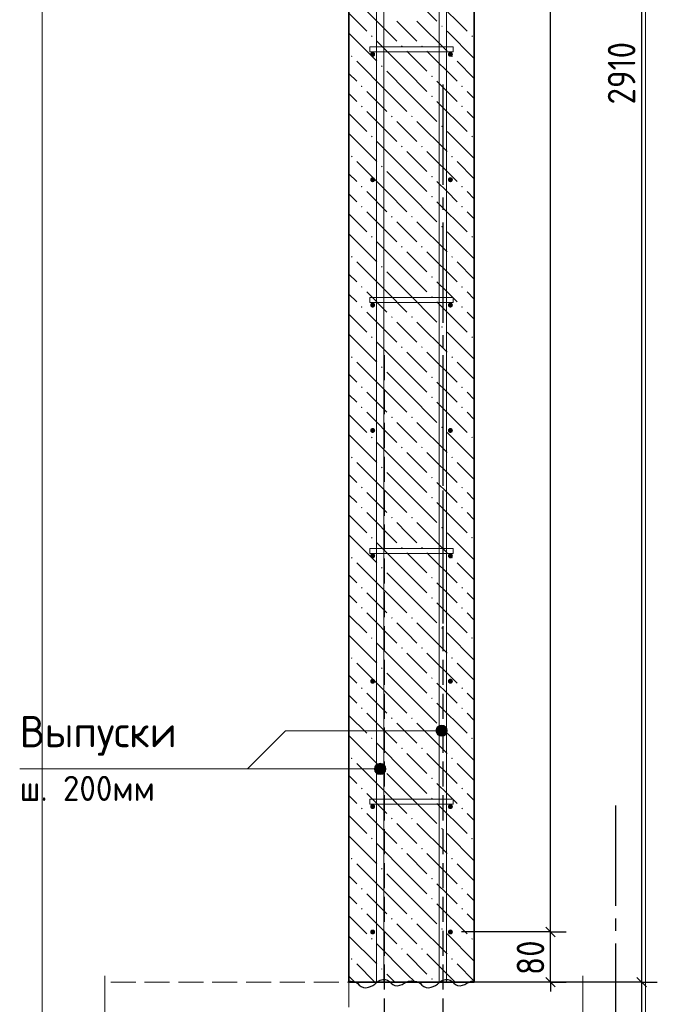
# Model space of a CAD drawing. Header units: millimetres. Extents: x 0 to 50400, y 0 to 35640.
# Tile 5 of 17: x 19475 to 25579, y 5329 to 14753. Entities that reach past the tile are written whole.
import ezdxf

# ---------------------------------------------------------------- set-up
doc = ezdxf.new("R2010")
doc.units = ezdxf.units.MM
doc.linetypes.add('______2', pattern=[324, 240, -84])
doc.linetypes.add('______5', pattern=[1320, 960, -120, 120, -120])
for name, color, linetype, lineweight in [('Standard', 7, 'Continuous', 25), ('ЖБ Лестница', 52, 'Continuous', 25), ('ЖБ Перекрытие верхний уровень', 7, 'Continuous', 35), ('ЖБ Стена верхний уровень', 7, 'Continuous', 35), ('Позиционная метка диаметр_ шаг', 7, 'Continuous', 13), ('Позиционная метка линия выноска', 7, 'Continuous', 13), ('Примечания', 7, 'Continuous', 13)]:
    doc.layers.add(name, color=color, linetype=linetype, lineweight=lineweight)
for name, color, linetype, true_color in [('Оси', 7, '______5', 0x656565), ('Стена фоновая арматура У1', 7, '______2', 0xa0a0a0), ('Стена фоновая арматура Х1', 7, '______2', 0xa0a0a0), ('Стена фоновая затяжка С-обр.', 7, '______2', 0xa0a0a0)]:
    doc.layers.add(name, color=color, linetype=linetype, true_color=true_color)
doc.layers.add('Размерная выноска', color=7, linetype='Continuous')
doc.styles.add('ISOCPEUR', font='txt')

msp = doc.modelspace()

# ---------------------------------------------------------------- hatches: boundary and pattern name
at = {"layer": 'ЖБ Стена верхний уровень', "linetype": 'Continuous', "lineweight": 18, "transparency": 33554687}
for points in [[(23510.2, 14691), (23518, 14698.8), (23525.8, 14691), (23518, 14683.2)], [(22838.2, 14595), (22846, 14602.8), (22853.8, 14595), (22846, 14587.2)], [(23798.2, 14595), (23806, 14602.8), (23813.8, 14595), (23806, 14587.2)], [(23126.2, 14499), (23134, 14506.8), (23141.8, 14499), (23134, 14491.2)], [(23318.2, 14499), (23326, 14506.8), (23333.8, 14499), (23326, 14491.2)], [(22646.2, 14403), (22654, 14410.8), (22661.8, 14403), (22654, 14395.2)], [(23606.2, 14403), (23614, 14410.8), (23621.8, 14403), (23614, 14395.2)], [(22934.2, 14307), (22942, 14314.8), (22949.8, 14307), (22942, 14299.2)], [(23414.2, 14211), (23422, 14218.8), (23429.8, 14211), (23422, 14203.2)], [(22742.2, 14115), (22750, 14122.8), (22757.8, 14115), (22750, 14107.2)], [(23702.2, 14115), (23710, 14122.8), (23717.8, 14115), (23710, 14107.2)], [(23414.2, 14019), (23422, 14026.8), (23429.8, 14019), (23422, 14011.2)], [(22742.2, 13923), (22750, 13930.8), (22757.8, 13923), (22750, 13915.2)], [(23702.2, 13923), (23710, 13930.8), (23717.8, 13923), (23710, 13915.2)], [(23030.2, 13827), (23038, 13834.8), (23045.8, 13827), (23038, 13819.2)], [(23222.2, 13827), (23230, 13834.8), (23237.8, 13827), (23230, 13819.2)], [(23510.2, 13731), (23518, 13738.8), (23525.8, 13731), (23518, 13723.2)], [(22838.2, 13635), (22846, 13642.8), (22853.8, 13635), (22846, 13627.2)], [(23798.2, 13635), (23806, 13642.8), (23813.8, 13635), (23806, 13627.2)], [(23126.2, 13539), (23134, 13546.8), (23141.8, 13539), (23134, 13531.2)], [(23318.2, 13539), (23326, 13546.8), (23333.8, 13539), (23326, 13531.2)], [(22646.2, 13443), (22654, 13450.8), (22661.8, 13443), (22654, 13435.2)], [(23606.2, 13443), (23614, 13450.8), (23621.8, 13443), (23614, 13435.2)], [(22934.2, 13347), (22942, 13354.8), (22949.8, 13347), (22942, 13339.2)], [(23414.2, 13251), (23422, 13258.8), (23429.8, 13251), (23422, 13243.2)], [(22742.2, 13155), (22750, 13162.8), (22757.8, 13155), (22750, 13147.2)], [(23702.2, 13155), (23710, 13162.8), (23717.8, 13155), (23710, 13147.2)], [(23414.2, 13059), (23422, 13066.8), (23429.8, 13059), (23422, 13051.2)], [(22742.2, 12963), (22750, 12970.8), (22757.8, 12963), (22750, 12955.2)], [(23702.2, 12963), (23710, 12970.8), (23717.8, 12963), (23710, 12955.2)], [(23030.2, 12867), (23038, 12874.8), (23045.8, 12867), (23038, 12859.2)], [(23222.2, 12867), (23230, 12874.8), (23237.8, 12867), (23230, 12859.2)], [(23510.2, 12771), (23518, 12778.8), (23525.8, 12771), (23518, 12763.2)], [(22838.2, 12675), (22846, 12682.8), (22853.8, 12675), (22846, 12667.2)], [(23798.2, 12675), (23806, 12682.8), (23813.8, 12675), (23806, 12667.2)], [(23126.2, 12579), (23134, 12586.8), (23141.8, 12579), (23134, 12571.2)], [(23318.2, 12579), (23326, 12586.8), (23333.8, 12579), (23326, 12571.2)], [(22646.2, 12483), (22654, 12490.8), (22661.8, 12483), (22654, 12475.2)], [(23606.2, 12483), (23614, 12490.8), (23621.8, 12483), (23614, 12475.2)], [(22934.2, 12387), (22942, 12394.8), (22949.8, 12387), (22942, 12379.2)], [(23414.2, 12291), (23422, 12298.8), (23429.8, 12291), (23422, 12283.2)], [(22742.2, 12195), (22750, 12202.8), (22757.8, 12195), (22750, 12187.2)], [(23702.2, 12195), (23710, 12202.8), (23717.8, 12195), (23710, 12187.2)], [(23414.2, 12099), (23422, 12106.8), (23429.8, 12099), (23422, 12091.2)], [(22742.2, 12003), (22750, 12010.8), (22757.8, 12003), (22750, 11995.2)], [(23702.2, 12003), (23710, 12010.8), (23717.8, 12003), (23710, 11995.2)], [(23030.2, 11907), (23038, 11914.8), (23045.8, 11907), (23038, 11899.2)], [(23222.2, 11907), (23230, 11914.8), (23237.8, 11907), (23230, 11899.2)], [(23510.2, 11811), (23518, 11818.8), (23525.8, 11811), (23518, 11803.2)], [(22838.2, 11715), (22846, 11722.8), (22853.8, 11715), (22846, 11707.2)], [(23798.2, 11715), (23806, 11722.8), (23813.8, 11715), (23806, 11707.2)], [(23126.2, 11619), (23134, 11626.8), (23141.8, 11619), (23134, 11611.2)], [(23318.2, 11619), (23326, 11626.8), (23333.8, 11619), (23326, 11611.2)], [(22646.2, 11523), (22654, 11530.8), (22661.8, 11523), (22654, 11515.2)], [(23606.2, 11523), (23614, 11530.8), (23621.8, 11523), (23614, 11515.2)], [(22934.2, 11427), (22942, 11434.8), (22949.8, 11427), (22942, 11419.2)], [(23414.2, 11331), (23422, 11338.8), (23429.8, 11331), (23422, 11323.2)], [(22742.2, 11235), (22750, 11242.8), (22757.8, 11235), (22750, 11227.2)], [(23702.2, 11235), (23710, 11242.8), (23717.8, 11235), (23710, 11227.2)], [(23414.2, 11139), (23422, 11146.8), (23429.8, 11139), (23422, 11131.2)], [(22742.2, 11043), (22750, 11050.8), (22757.8, 11043), (22750, 11035.2)], [(23702.2, 11043), (23710, 11050.8), (23717.8, 11043), (23710, 11035.2)], [(23030.2, 10947), (23038, 10954.8), (23045.8, 10947), (23038, 10939.2)], [(23222.2, 10947), (23230, 10954.8), (23237.8, 10947), (23230, 10939.2)], [(23510.2, 10851), (23518, 10858.8), (23525.8, 10851), (23518, 10843.2)], [(22838.2, 10755), (22846, 10762.8), (22853.8, 10755), (22846, 10747.2)], [(23798.2, 10755), (23806, 10762.8), (23813.8, 10755), (23806, 10747.2)], [(23126.2, 10659), (23134, 10666.8), (23141.8, 10659), (23134, 10651.2)], [(23318.2, 10659), (23326, 10666.8), (23333.8, 10659), (23326, 10651.2)], [(22646.2, 10563), (22654, 10570.8), (22661.8, 10563), (22654, 10555.2)], [(23606.2, 10563), (23614, 10570.8), (23621.8, 10563), (23614, 10555.2)], [(22934.2, 10467), (22942, 10474.8), (22949.8, 10467), (22942, 10459.2)], [(23414.2, 10371), (23422, 10378.8), (23429.8, 10371), (23422, 10363.2)], [(22742.2, 10275), (22750, 10282.8), (22757.8, 10275), (22750, 10267.2)], [(23702.2, 10275), (23710, 10282.8), (23717.8, 10275), (23710, 10267.2)], [(23414.2, 10179), (23422, 10186.8), (23429.8, 10179), (23422, 10171.2)], [(22742.2, 10083), (22750, 10090.8), (22757.8, 10083), (22750, 10075.2)], [(23702.2, 10083), (23710, 10090.8), (23717.8, 10083), (23710, 10075.2)], [(23030.2, 9987), (23038, 9994.8), (23045.8, 9987), (23038, 9979.2)], [(23222.2, 9987), (23230, 9994.8), (23237.8, 9987), (23230, 9979.2)], [(23510.2, 9891), (23518, 9898.8), (23525.8, 9891), (23518, 9883.2)], [(22838.2, 9795), (22846, 9802.8), (22853.8, 9795), (22846, 9787.2)], [(23798.2, 9795), (23806, 9802.8), (23813.8, 9795), (23806, 9787.2)], [(23126.2, 9699), (23134, 9706.8), (23141.8, 9699), (23134, 9691.2)], [(23318.2, 9699), (23326, 9706.8), (23333.8, 9699), (23326, 9691.2)], [(22646.2, 9603), (22654, 9610.8), (22661.8, 9603), (22654, 9595.2)], [(23606.2, 9603), (23614, 9610.8), (23621.8, 9603), (23614, 9595.2)], [(22934.2, 9507), (22942, 9514.8), (22949.8, 9507), (22942, 9499.2)], [(23414.2, 9411), (23422, 9418.8), (23429.8, 9411), (23422, 9403.2)], [(22742.2, 9315), (22750, 9322.8), (22757.8, 9315), (22750, 9307.2)], [(23702.2, 9315), (23710, 9322.8), (23717.8, 9315), (23710, 9307.2)], [(23414.2, 9219), (23422, 9226.8), (23429.8, 9219), (23422, 9211.2)], [(22742.2, 9123), (22750, 9130.8), (22757.8, 9123), (22750, 9115.2)], [(23702.2, 9123), (23710, 9130.8), (23717.8, 9123), (23710, 9115.2)], [(23030.2, 9027), (23038, 9034.8), (23045.8, 9027), (23038, 9019.2)], [(23222.2, 9027), (23230, 9034.8), (23237.8, 9027), (23230, 9019.2)], [(23510.2, 8931), (23518, 8938.8), (23525.8, 8931), (23518, 8923.2)], [(22838.2, 8835), (22846, 8842.8), (22853.8, 8835), (22846, 8827.2)], [(23798.2, 8835), (23806, 8842.8), (23813.8, 8835), (23806, 8827.2)], [(23126.2, 8739), (23134, 8746.8), (23141.8, 8739), (23134, 8731.2)], [(23318.2, 8739), (23326, 8746.8), (23333.8, 8739), (23326, 8731.2)], [(22646.2, 8643), (22654, 8650.8), (22661.8, 8643), (22654, 8635.2)], [(23606.2, 8643), (23614, 8650.8), (23621.8, 8643), (23614, 8635.2)], [(22934.2, 8547), (22942, 8554.8), (22949.8, 8547), (22942, 8539.2)], [(23414.2, 8451), (23422, 8458.8), (23429.8, 8451), (23422, 8443.2)], [(22742.2, 8355), (22750, 8362.8), (22757.8, 8355), (22750, 8347.2)], [(23702.2, 8355), (23710, 8362.8), (23717.8, 8355), (23710, 8347.2)], [(23414.2, 8259), (23422, 8266.8), (23429.8, 8259), (23422, 8251.2)], [(22742.2, 8163), (22750, 8170.8), (22757.8, 8163), (22750, 8155.2)], [(23702.2, 8163), (23710, 8170.8), (23717.8, 8163), (23710, 8155.2)], [(23030.2, 8067), (23038, 8074.8), (23045.8, 8067), (23038, 8059.2)], [(23222.2, 8067), (23230, 8074.8), (23237.8, 8067), (23230, 8059.2)], [(23510.2, 7971), (23518, 7978.8), (23525.8, 7971), (23518, 7963.2)], [(22838.2, 7875), (22846, 7882.8), (22853.8, 7875), (22846, 7867.2)], [(23798.2, 7875), (23806, 7882.8), (23813.8, 7875), (23806, 7867.2)], [(23126.2, 7779), (23134, 7786.8), (23141.8, 7779), (23134, 7771.2)], [(23318.2, 7779), (23326, 7786.8), (23333.8, 7779), (23326, 7771.2)], [(22646.2, 7683), (22654, 7690.8), (22661.8, 7683), (22654, 7675.2)], [(23606.2, 7683), (23614, 7690.8), (23621.8, 7683), (23614, 7675.2)], [(22934.2, 7587), (22942, 7594.8), (22949.8, 7587), (22942, 7579.2)], [(23414.2, 7491), (23422, 7498.8), (23429.8, 7491), (23422, 7483.2)], [(22742.2, 7395), (22750, 7402.8), (22757.8, 7395), (22750, 7387.2)], [(23702.2, 7395), (23710, 7402.8), (23717.8, 7395), (23710, 7387.2)], [(23414.2, 7299), (23422, 7306.8), (23429.8, 7299), (23422, 7291.2)], [(22742.2, 7203), (22750, 7210.8), (22757.8, 7203), (22750, 7195.2)], [(23702.2, 7203), (23710, 7210.8), (23717.8, 7203), (23710, 7195.2)], [(23030.2, 7107), (23038, 7114.8), (23045.8, 7107), (23038, 7099.2)], [(23222.2, 7107), (23230, 7114.8), (23237.8, 7107), (23230, 7099.2)], [(23510.2, 7011), (23518, 7018.8), (23525.8, 7011), (23518, 7003.2)], [(22838.2, 6915), (22846, 6922.8), (22853.8, 6915), (22846, 6907.2)], [(23798.2, 6915), (23806, 6922.8), (23813.8, 6915), (23806, 6907.2)], [(23126.2, 6819), (23134, 6826.8), (23141.8, 6819), (23134, 6811.2)], [(23318.2, 6819), (23326, 6826.8), (23333.8, 6819), (23326, 6811.2)], [(22646.2, 6723), (22654, 6730.8), (22661.8, 6723), (22654, 6715.2)], [(23606.2, 6723), (23614, 6730.8), (23621.8, 6723), (23614, 6715.2)], [(22934.2, 6627), (22942, 6634.8), (22949.8, 6627), (22942, 6619.2)], [(23414.2, 6531), (23422, 6538.8), (23429.8, 6531), (23422, 6523.2)], [(22742.2, 6435), (22750, 6442.8), (22757.8, 6435), (22750, 6427.2)], [(23702.2, 6435), (23710, 6442.8), (23717.8, 6435), (23710, 6427.2)], [(23414.2, 6339), (23422, 6346.8), (23429.8, 6339), (23422, 6331.2)], [(22742.2, 6243), (22750, 6250.8), (22757.8, 6243), (22750, 6235.2)], [(23702.2, 6243), (23710, 6250.8), (23717.8, 6243), (23710, 6235.2)], [(23030.2, 6147), (23038, 6154.8), (23045.8, 6147), (23038, 6139.2)], [(23222.2, 6147), (23230, 6154.8), (23237.8, 6147), (23230, 6139.2)], [(23510.2, 6051), (23518, 6058.8), (23525.8, 6051), (23518, 6043.2)], [(22838.2, 5955), (22846, 5962.8), (22853.8, 5955), (22846, 5947.2)], [(23798.2, 5955), (23806, 5962.8), (23813.8, 5955), (23806, 5947.2)], [(23126.2, 5859), (23134, 5866.8), (23141.8, 5859), (23134, 5851.2)], [(23318.2, 5859), (23326, 5866.8), (23333.8, 5859), (23326, 5851.2)], [(22646.2, 5763), (22654, 5770.8), (22661.8, 5763), (22654, 5755.2)], [(23606.2, 5763), (23614, 5770.8), (23621.8, 5763), (23614, 5755.2)], [(22934.2, 5667), (22942, 5674.8), (22949.8, 5667), (22942, 5659.2)], [(23414.2, 5571), (23422, 5578.8), (23429.8, 5571), (23422, 5563.2)]]:
    msp.add_hatch(color=7, dxfattribs=at).paths.add_polyline_path(points, flags=16)
at = {"layer": 'Позиционная метка линия выноска', "linetype": 'Continuous', "lineweight": 13, "transparency": 33554687}
for points in [[(23467.7, 7921), (23467.7, 7975), (23460.2, 7948)], [(23487.2, 7901.5), (23487.2, 7994.4), (23467.7, 7975)], [(23487.2, 7901.5), (23467.7, 7975), (23467.7, 7921)], [(23514.2, 7894), (23514.2, 8002), (23487.2, 7994.4)], [(23514.2, 7894), (23487.2, 7994.4), (23487.2, 7901.5)], [(23541.2, 7901.5), (23541.2, 7994.4), (23514.2, 8002)], [(23541.2, 7901.5), (23514.2, 8002), (23514.2, 7894)], [(23560.6, 7921), (23560.6, 7975), (23541.2, 7994.4)], [(23560.6, 7921), (23541.2, 7994.4), (23541.2, 7901.5)], [(23560.6, 7975), (23560.6, 7921), (23568.2, 7948)], [(22926.2, 7527.6), (22926.2, 7635.6), (22899.2, 7628)], [(22953.2, 7535.1), (22953.2, 7628), (22926.2, 7635.6)], [(22953.2, 7535.1), (22926.2, 7635.6), (22926.2, 7527.6)], [(22879.7, 7554.6), (22879.7, 7608.6), (22872.2, 7581.6)], [(22899.2, 7535.1), (22899.2, 7628), (22879.7, 7608.6)], [(22899.2, 7535.1), (22879.7, 7608.6), (22879.7, 7554.6)], [(22926.2, 7527.6), (22899.2, 7628), (22899.2, 7535.1)], [(22972.6, 7554.6), (22972.6, 7608.6), (22953.2, 7628)], [(22972.6, 7554.6), (22953.2, 7628), (22953.2, 7535.1)], [(22972.6, 7608.6), (22972.6, 7554.6), (22980.2, 7581.6)]]:
    msp.add_hatch(color=7, dxfattribs=at).paths.add_polyline_path(points)
at = {"layer": 'Стена фоновая арматура У1', "linetype": 'Continuous', "lineweight": 13, "transparency": 33554687}
for points in [[(22878.2, 14421.4), (22876.4, 14430.5), (22871.2, 14438.3), (22863.4, 14443.5), (22854.2, 14445.4), (22845, 14443.5), (22837.2, 14438.3), (22832, 14430.5), (22830.2, 14421.4), (22832, 14412.2), (22837.2, 14404.4), (22845, 14399.2), (22854.2, 14397.4), (22863.4, 14399.2), (22871.2, 14404.4), (22876.4, 14412.2)], [(23622.2, 14421.4), (23620.4, 14430.5), (23615.1, 14438.3), (23607.4, 14443.5), (23598.2, 14445.4), (23589, 14443.5), (23581.2, 14438.3), (23576, 14430.5), (23574.2, 14421.4), (23576, 14412.2), (23581.2, 14404.4), (23589, 14399.2), (23598.2, 14397.4), (23607.4, 14399.2), (23615.1, 14404.4), (23620.4, 14412.2)], [(22878.2, 13221.4), (22876.4, 13230.5), (22871.2, 13238.3), (22863.4, 13243.5), (22854.2, 13245.4), (22845, 13243.5), (22837.2, 13238.3), (22832, 13230.5), (22830.2, 13221.4), (22832, 13212.2), (22837.2, 13204.4), (22845, 13199.2), (22854.2, 13197.4), (22863.4, 13199.2), (22871.2, 13204.4), (22876.4, 13212.2)], [(23622.2, 13221.4), (23620.4, 13230.5), (23615.1, 13238.3), (23607.4, 13243.5), (23598.2, 13245.4), (23589, 13243.5), (23581.2, 13238.3), (23576, 13230.5), (23574.2, 13221.4), (23576, 13212.2), (23581.2, 13204.4), (23589, 13199.2), (23598.2, 13197.4), (23607.4, 13199.2), (23615.1, 13204.4), (23620.4, 13212.2)], [(22878.2, 12021.4), (22876.4, 12030.5), (22871.2, 12038.3), (22863.4, 12043.5), (22854.2, 12045.4), (22845, 12043.5), (22837.2, 12038.3), (22832, 12030.5), (22830.2, 12021.4), (22832, 12012.2), (22837.2, 12004.4), (22845, 11999.2), (22854.2, 11997.4), (22863.4, 11999.2), (22871.2, 12004.4), (22876.4, 12012.2)], [(23622.2, 12021.4), (23620.4, 12030.5), (23615.1, 12038.3), (23607.4, 12043.5), (23598.2, 12045.4), (23589, 12043.5), (23581.2, 12038.3), (23576, 12030.5), (23574.2, 12021.4), (23576, 12012.2), (23581.2, 12004.4), (23589, 11999.2), (23598.2, 11997.4), (23607.4, 11999.2), (23615.1, 12004.4), (23620.4, 12012.2)], [(22878.2, 10821.4), (22876.4, 10830.5), (22871.2, 10838.3), (22863.4, 10843.5), (22854.2, 10845.4), (22845, 10843.5), (22837.2, 10838.3), (22832, 10830.5), (22830.2, 10821.4), (22832, 10812.2), (22837.2, 10804.4), (22845, 10799.2), (22854.2, 10797.4), (22863.4, 10799.2), (22871.2, 10804.4), (22876.4, 10812.2)], [(23622.2, 10821.4), (23620.4, 10830.5), (23615.1, 10838.3), (23607.4, 10843.5), (23598.2, 10845.4), (23589, 10843.5), (23581.2, 10838.3), (23576, 10830.5), (23574.2, 10821.4), (23576, 10812.2), (23581.2, 10804.4), (23589, 10799.2), (23598.2, 10797.4), (23607.4, 10799.2), (23615.1, 10804.4), (23620.4, 10812.2)], [(22878.2, 9621.4), (22876.4, 9630.5), (22871.2, 9638.3), (22863.4, 9643.5), (22854.2, 9645.4), (22845, 9643.5), (22837.2, 9638.3), (22832, 9630.5), (22830.2, 9621.4), (22832, 9612.2), (22837.2, 9604.4), (22845, 9599.2), (22854.2, 9597.4), (22863.4, 9599.2), (22871.2, 9604.4), (22876.4, 9612.2)], [(23622.2, 9621.4), (23620.4, 9630.5), (23615.1, 9638.3), (23607.4, 9643.5), (23598.2, 9645.4), (23589, 9643.5), (23581.2, 9638.3), (23576, 9630.5), (23574.2, 9621.4), (23576, 9612.2), (23581.2, 9604.4), (23589, 9599.2), (23598.2, 9597.4), (23607.4, 9599.2), (23615.1, 9604.4), (23620.4, 9612.2)], [(22878.2, 8421.4), (22876.4, 8430.5), (22871.2, 8438.3), (22863.4, 8443.5), (22854.2, 8445.4), (22845, 8443.5), (22837.2, 8438.3), (22832, 8430.5), (22830.2, 8421.4), (22832, 8412.2), (22837.2, 8404.4), (22845, 8399.2), (22854.2, 8397.4), (22863.4, 8399.2), (22871.2, 8404.4), (22876.4, 8412.2)], [(23622.2, 8421.4), (23620.4, 8430.5), (23615.1, 8438.3), (23607.4, 8443.5), (23598.2, 8445.4), (23589, 8443.5), (23581.2, 8438.3), (23576, 8430.5), (23574.2, 8421.4), (23576, 8412.2), (23581.2, 8404.4), (23589, 8399.2), (23598.2, 8397.4), (23607.4, 8399.2), (23615.1, 8404.4), (23620.4, 8412.2)], [(22878.2, 7221.4), (22876.4, 7230.5), (22871.2, 7238.3), (22863.4, 7243.5), (22854.2, 7245.4), (22845, 7243.5), (22837.2, 7238.3), (22832, 7230.5), (22830.2, 7221.4), (22832, 7212.2), (22837.2, 7204.4), (22845, 7199.2), (22854.2, 7197.4), (22863.4, 7199.2), (22871.2, 7204.4), (22876.4, 7212.2)], [(23622.2, 7221.4), (23620.4, 7230.5), (23615.1, 7238.3), (23607.4, 7243.5), (23598.2, 7245.4), (23589, 7243.5), (23581.2, 7238.3), (23576, 7230.5), (23574.2, 7221.4), (23576, 7212.2), (23581.2, 7204.4), (23589, 7199.2), (23598.2, 7197.4), (23607.4, 7199.2), (23615.1, 7204.4), (23620.4, 7212.2)], [(22878.2, 6021.4), (22876.4, 6030.5), (22871.2, 6038.3), (22863.4, 6043.5), (22854.2, 6045.4), (22845, 6043.5), (22837.2, 6038.3), (22832, 6030.5), (22830.2, 6021.4), (22832, 6012.2), (22837.2, 6004.4), (22845, 5999.2), (22854.2, 5997.4), (22863.4, 5999.2), (22871.2, 6004.4), (22876.4, 6012.2)], [(23622.2, 6021.4), (23620.4, 6030.5), (23615.1, 6038.3), (23607.4, 6043.5), (23598.2, 6045.4), (23589, 6043.5), (23581.2, 6038.3), (23576, 6030.5), (23574.2, 6021.4), (23576, 6012.2), (23581.2, 6004.4), (23589, 5999.2), (23598.2, 5997.4), (23607.4, 5999.2), (23615.1, 6004.4), (23620.4, 6012.2)]]:
    msp.add_hatch(color=7, dxfattribs=at).paths.add_polyline_path(points)

# ---------------------------------------------------------------- linework, layer by layer
at = {"layer": 'Standard', "color": 7, "linetype": 'Continuous', "lineweight": -3, "transparency": 33554687}
for p, q in [((24557, 6021.4), (24557, 28821.4)), ((25429.1, 23001.4), (25429.1, 5541.4)), ((24557, 6021.4), (24407, 6021.4)), ((24557, 6021.4), (24707, 6021.4)), ((24557, 5541.4), (24557, 6021.4)), ((24557, 5541.4), (23598.2, 5541.4)), ((24557, 5541.4), (24407, 5541.4)), ((24557, 5541.4), (24707, 5541.4)), ((24557, 5541.4), (24557, 5451.4)), ((25429.1, 5541.4), (25279.1, 5541.4)), ((25429.1, 5541.4), (25579.1, 5541.4)), ((25429.1, 5541.4), (25429.1, 4341.4))]:
    msp.add_line(p, q, dxfattribs=at)
at = {"layer": 'Standard', "color": 7, "linetype": 'Continuous', "lineweight": 25, "transparency": 33554687}
for p, q in [((24602, 5976.4), (24512, 6066.4)), ((24602, 5496.4), (24512, 5586.4)), ((25384.1, 5586.4), (25474.1, 5496.4))]:
    msp.add_line(p, q, dxfattribs=at)
at = {"layer": 'Standard', "color": 254, "linetype": 'Continuous', "lineweight": 13, "true_color": 0xc4c4ff, "transparency": 33554687}
msp.add_lwpolyline([(19689.9, 1872.3), (25467.1, 1872.3), (25467.1, 33303.3), (19689.9, 33303.3), (19689.9, 1872.3)], dxfattribs=at)
at = {"layer": 'Standard', "color": 7, "linetype": 'Continuous', "lineweight": -3, "transparency": 33554687}
for points in [[(24557, 6021.4), (24536.6, 6021.4), (24536.6, 6021.4), (24536.6, 6021.4), (24536.6, 6021.4), (24536.4, 6021.4), (24536.4, 6021.4), (23703.1, 6021.4)], [(25429.1, 5541.4), (25408.7, 5541.4), (25408.7, 5541.4), (23093, 5541.4)]]:
    msp.add_lwpolyline(points, dxfattribs=at)
at = {"layer": 'ЖБ Лестница', "color": 253, "linetype": '______2', "lineweight": 18, "true_color": 0xa0a0a0, "transparency": 33554687}
for p, q in [((22626.2, 5541.4), (22626.2, 4341.4)), ((23826.2, 5541.4), (22626.2, 5541.4)), ((24867.1, 5541.4), (23826.2, 5541.4))]:
    msp.add_line(p, q, dxfattribs=at)
at = {"layer": 'ЖБ Перекрытие верхний уровень', "color": 7, "linetype": '______2', "lineweight": 18, "transparency": 33554687}
for p, q in [((23826.2, 5541.4), (20289.9, 5541.4)), ((24867.1, 5541.4), (23826.2, 5541.4))]:
    msp.add_line(p, q, dxfattribs=at)
at = {"layer": 'ЖБ Стена верхний уровень', "color": 7, "linetype": 'Continuous', "lineweight": 35, "transparency": 33554687}
for p, q in [((22626.2, 23001.4), (22626.2, 5541.4)), ((23826.2, 5541.4), (23826.2, 23001.4)), ((22626.2, 5541.4), (23826.2, 5541.4))]:
    msp.add_line(p, q, dxfattribs=at)
at = {"layer": 'ЖБ Стена верхний уровень', "color": 9, "linetype": 'Continuous', "lineweight": 18, "true_color": 0xc7c7c7, "transparency": 33554687}
for p, q in [((23182, 15027), (23470, 14739)), ((23470, 14931), (23758, 14643)), ((22626.2, 14814.9), (22798, 14643)), ((22798, 14835), (23086, 14547)), ((23182, 14643), (23086, 14739)), ((23278, 14739), (23566, 14451)), ((22626.2, 14622.9), (22894, 14355)), ((23278, 14547), (23182, 14643)), ((23566, 14643), (23826.2, 14382.9)), ((23182, 14259), (22894, 14547)), ((23182, 14451), (23374, 14259)), ((23374, 14451), (23662, 14163)), ((22990, 14067), (22702, 14355)), ((23826.2, 14190.9), (23662, 14355)), ((22626.2, 14238.9), (22702, 14163)), ((22990, 14259), (23182, 14067)), ((23182, 14259), (23374, 14067)), ((23566, 14067), (23470, 14163)), ((22702, 13971), (22626.2, 14046.9)), ((22798, 14067), (22990, 13875)), ((22990, 14067), (23182, 13875)), ((23182, 14067), (23470, 13779)), ((23662, 13971), (23566, 14067)), ((23758, 14067), (23826.2, 13998.9)), ((23470, 13971), (23758, 13683)), ((22626.2, 13854.9), (22798, 13683)), ((22798, 13875), (23086, 13587)), ((23758, 13875), (23826.2, 13806.9)), ((23182, 13683), (23086, 13779)), ((23278, 13779), (23566, 13491)), ((23278, 13587), (23182, 13683)), ((23566, 13683), (23826.2, 13422.9)), ((22626.2, 13662.9), (22894, 13395)), ((23182, 13299), (22894, 13587)), ((23182, 13491), (23374, 13299)), ((23374, 13491), (23662, 13203)), ((22990, 13107), (22702, 13395)), ((23826.2, 13230.9), (23662, 13395)), ((22990, 13299), (23182, 13107)), ((23182, 13299), (23374, 13107)), ((22626.2, 13278.9), (22702, 13203)), ((23566, 13107), (23470, 13203)), ((22798, 13107), (22990, 12915)), ((22990, 13107), (23182, 12915)), ((23182, 13107), (23470, 12819)), ((23662, 13011), (23566, 13107)), ((23758, 13107), (23826.2, 13038.9)), ((22702, 13011), (22626.2, 13086.9)), ((23470, 13011), (23758, 12723)), ((22798, 12915), (23086, 12627)), ((23758, 12915), (23826.2, 12846.9)), ((22626.2, 12894.9), (22798, 12723)), ((23182, 12723), (23086, 12819)), ((23278, 12819), (23566, 12531)), ((23278, 12627), (23182, 12723)), ((23566, 12723), (23826.2, 12462.9)), ((22626.2, 12702.9), (22894, 12435)), ((23182, 12339), (22894, 12627)), ((23182, 12531), (23374, 12339)), ((23374, 12531), (23662, 12243)), ((22990, 12147), (22702, 12435)), ((23826.2, 12270.9), (23662, 12435)), ((22626.2, 12318.9), (22702, 12243)), ((22990, 12339), (23182, 12147)), ((23182, 12339), (23374, 12147)), ((23566, 12147), (23470, 12243)), ((22702, 12051), (22626.2, 12126.9)), ((22798, 12147), (22990, 11955)), ((22990, 12147), (23182, 11955)), ((23182, 12147), (23470, 11859)), ((23662, 12051), (23566, 12147)), ((23758, 12147), (23826.2, 12078.9)), ((23470, 12051), (23758, 11763)), ((22626.2, 11934.9), (22798, 11763)), ((22798, 11955), (23086, 11667)), ((23758, 11955), (23826.2, 11886.9)), ((23182, 11763), (23086, 11859)), ((23278, 11859), (23566, 11571)), ((22626.2, 11742.9), (22894, 11475)), ((23278, 11667), (23182, 11763)), ((23566, 11763), (23826.2, 11502.9)), ((23182, 11379), (22894, 11667)), ((23182, 11571), (23374, 11379)), ((23374, 11571), (23662, 11283)), ((22990, 11187), (22702, 11475)), ((23826.2, 11310.9), (23662, 11475)), ((22626.2, 11358.9), (22702, 11283)), ((22990, 11379), (23182, 11187)), ((23182, 11379), (23374, 11187)), ((23566, 11187), (23470, 11283)), ((22702, 11091), (22626.2, 11166.9)), ((22798, 11187), (22990, 10995)), ((22990, 11187), (23182, 10995)), ((23182, 11187), (23470, 10899)), ((23662, 11091), (23566, 11187)), ((23758, 11187), (23826.2, 11118.9)), ((23470, 11091), (23758, 10803)), ((22626.2, 10974.9), (22798, 10803)), ((22798, 10995), (23086, 10707)), ((23758, 10995), (23826.2, 10926.9)), ((23182, 10803), (23086, 10899)), ((23278, 10899), (23566, 10611)), ((22626.2, 10782.9), (22894, 10515)), ((23278, 10707), (23182, 10803)), ((23566, 10803), (23826.2, 10542.9)), ((23182, 10419), (22894, 10707)), ((23182, 10611), (23374, 10419)), ((23374, 10611), (23662, 10323)), ((22990, 10227), (22702, 10515)), ((23826.2, 10350.9), (23662, 10515)), ((22626.2, 10398.9), (22702, 10323)), ((22990, 10419), (23182, 10227)), ((23182, 10419), (23374, 10227)), ((23566, 10227), (23470, 10323)), ((22702, 10131), (22626.2, 10206.9)), ((22798, 10227), (22990, 10035)), ((22990, 10227), (23182, 10035)), ((23182, 10227), (23470, 9939)), ((23662, 10131), (23566, 10227)), ((23758, 10227), (23826.2, 10158.9)), ((23470, 10131), (23758, 9843)), ((22626.2, 10014.9), (22798, 9843)), ((22798, 10035), (23086, 9747)), ((23758, 10035), (23826.2, 9966.9)), ((23182, 9843), (23086, 9939)), ((23278, 9939), (23566, 9651)), ((22626.2, 9822.9), (22894, 9555)), ((23278, 9747), (23182, 9843)), ((23566, 9843), (23826.2, 9582.9)), ((23182, 9459), (22894, 9747)), ((23182, 9651), (23374, 9459)), ((23374, 9651), (23662, 9363)), ((22990, 9267), (22702, 9555)), ((23826.2, 9390.9), (23662, 9555)), ((22626.2, 9438.9), (22702, 9363)), ((22990, 9459), (23182, 9267)), ((23182, 9459), (23374, 9267)), ((23566, 9267), (23470, 9363)), ((22702, 9171), (22626.2, 9246.9)), ((22798, 9267), (22990, 9075)), ((22990, 9267), (23182, 9075)), ((23182, 9267), (23470, 8979)), ((23662, 9171), (23566, 9267)), ((23758, 9267), (23826.2, 9198.9)), ((23470, 9171), (23758, 8883)), ((22626.2, 9054.9), (22798, 8883)), ((22798, 9075), (23086, 8787)), ((23758, 9075), (23826.2, 9006.9)), ((23182, 8883), (23086, 8979)), ((23278, 8979), (23566, 8691)), ((22626.2, 8862.9), (22894, 8595)), ((23278, 8787), (23182, 8883)), ((23566, 8883), (23826.2, 8622.9)), ((23182, 8499), (22894, 8787)), ((23182, 8691), (23374, 8499)), ((23374, 8691), (23662, 8403)), ((22990, 8307), (22702, 8595)), ((23826.2, 8430.9), (23662, 8595)), ((22990, 8499), (23182, 8307)), ((23182, 8499), (23374, 8307)), ((22626.2, 8478.9), (22702, 8403)), ((23566, 8307), (23470, 8403)), ((22798, 8307), (22990, 8115)), ((22990, 8307), (23182, 8115)), ((23182, 8307), (23470, 8019)), ((23662, 8211), (23566, 8307)), ((23758, 8307), (23826.2, 8238.9)), ((22702, 8211), (22626.2, 8286.9)), ((23470, 8211), (23758, 7923)), ((22798, 8115), (23086, 7827)), ((23758, 8115), (23826.2, 8046.9)), ((22626.2, 8094.9), (22798, 7923)), ((23182, 7923), (23086, 8019)), ((23278, 8019), (23566, 7731)), ((23278, 7827), (23182, 7923)), ((23566, 7923), (23826.2, 7662.9)), ((22626.2, 7902.9), (22894, 7635)), ((23182, 7539), (22894, 7827)), ((23182, 7731), (23374, 7539)), ((23374, 7731), (23662, 7443)), ((22990, 7347), (22702, 7635)), ((23826.2, 7470.9), (23662, 7635)), ((22990, 7539), (23182, 7347)), ((23182, 7539), (23374, 7347)), ((22626.2, 7518.9), (22702, 7443)), ((23566, 7347), (23470, 7443)), ((22702, 7251), (22626.2, 7326.9)), ((22798, 7347), (22990, 7155)), ((22990, 7347), (23182, 7155)), ((23182, 7347), (23470, 7059)), ((23662, 7251), (23566, 7347)), ((23758, 7347), (23826.2, 7278.9)), ((23470, 7251), (23758, 6963)), ((22626.2, 7134.9), (22798, 6963)), ((22798, 7155), (23086, 6867)), ((23758, 7155), (23826.2, 7086.9)), ((23182, 6963), (23086, 7059)), ((23278, 7059), (23566, 6771)), ((22626.2, 6942.9), (22894, 6675)), ((23278, 6867), (23182, 6963)), ((23566, 6963), (23826.2, 6702.9)), ((23182, 6579), (22894, 6867)), ((23182, 6771), (23374, 6579)), ((23374, 6771), (23662, 6483)), ((22990, 6387), (22702, 6675)), ((23826.2, 6510.9), (23662, 6675)), ((22626.2, 6558.9), (22702, 6483)), ((22990, 6579), (23182, 6387)), ((23182, 6579), (23374, 6387)), ((23566, 6387), (23470, 6483)), ((22702, 6291), (22626.2, 6366.9)), ((22798, 6387), (22990, 6195)), ((22990, 6387), (23182, 6195)), ((23182, 6387), (23470, 6099)), ((23662, 6291), (23566, 6387)), ((23758, 6387), (23826.2, 6318.9)), ((23470, 6291), (23758, 6003)), ((22626.2, 6174.9), (22798, 6003)), ((22798, 6195), (23086, 5907)), ((23758, 6195), (23826.2, 6126.9)), ((23182, 6003), (23086, 6099)), ((23278, 6099), (23566, 5811)), ((22626.2, 5982.9), (22894, 5715)), ((23278, 5907), (23182, 6003)), ((23566, 6003), (23826.2, 5742.9)), ((23182, 5619), (22894, 5907)), ((23182, 5811), (23374, 5619)), ((23374, 5811), (23643.7, 5541.4)), ((22875.7, 5541.4), (22702, 5715)), ((23826.2, 5550.9), (23662, 5715)), ((22626.2, 5598.9), (22683.7, 5541.4)), ((22990, 5619), (23067.7, 5541.4)), ((23182, 5619), (23259.7, 5541.4))]:
    msp.add_line(p, q, dxfattribs=at)
at = {"layer": 'Оси', "color": 8, "linetype": '______5', "lineweight": -3, "transparency": 33554687}
for p, q in [((23526.2, 14132.7), (23526.2, 8956.3)), ((25178.8, 7231.8), (25178.8, 2055.5))]:
    msp.add_line(p, q, dxfattribs=at)
at = {"layer": 'Позиционная метка линия выноска', "color": 253, "linetype": '______2', "lineweight": 25, "true_color": 0xa0a0a0, "transparency": 33554687}
for p, q in [((22963, 11541.4), (22963, 2487.9)), ((23526.2, 11541.4), (23526.2, 2487.9))]:
    msp.add_line(p, q, dxfattribs=at)
at = {"layer": 'Позиционная метка линия выноска', "color": 7, "linetype": 'Continuous', "lineweight": 13, "transparency": 33554687}
for p, q in [((23460.2, 7948), (23460.2, 7948)), ((23514.2, 8002), (23514.2, 8002)), ((23568.2, 7948), (23568.2, 7948)), ((23514.2, 7894), (23514.2, 7894)), ((22926.2, 7635.6), (22926.2, 7635.6)), ((22872.2, 7581.6), (22872.2, 7581.6)), ((22980.2, 7581.6), (22980.2, 7581.6)), ((22926.2, 7527.6), (22926.2, 7527.6))]:
    msp.add_line(p, q, dxfattribs=at)
for points in [[(23514.2, 7948), (22020.8, 7948), (21654.4, 7581.6)], [(22926.2, 7581.6), (22276.7, 7581.6), (19475.1, 7581.6)]]:
    msp.add_lwpolyline(points, dxfattribs=at)
for centre in [(23514.2, 7948), (22926.2, 7581.6)]:
    msp.add_circle(centre, 54, dxfattribs=at)
at = {"layer": 'Примечания', "color": 7, "linetype": 'Continuous', "lineweight": 25, "transparency": 33554687}
msp.add_line((23826.2, 5551.9), (23826.2, 5551.9), dxfattribs=at)
msp.add_line((23826.2, 5551.9), (23826.2, 5551.9), dxfattribs=at)
for points in [[(22626.2, 5551.9), (22648.4, 5552.2), (22672.4, 5548.7), (22694, 5540.8), (22711.4, 5527.7), (22726.4, 5512.1), (22743.8, 5499), (22766, 5491.1), (22789.4, 5486.5), (22812.8, 5491.7), (22834.4, 5500.2), (22855.4, 5509.8), (22873.4, 5522.6), (22890.2, 5536.5), (22907, 5550.1), (22927.4, 5560.9), (22950.2, 5566.7), (22974.2, 5565.8), (22997.6, 5559.5), (23015, 5546.7), (23030.6, 5531.7), (23047.4, 5518), (23067.8, 5507.8), (23091.8, 5505.5), (23115.2, 5511.3), (23136.2, 5520.3), (23156.6, 5530.6), (23177.6, 5540.5), (23198, 5550.1), (23221.4, 5554.7), (23226.2, 5555.2)], [(22626.2, 5551.9), (22648.4, 5552.2), (22672.4, 5548.7), (22694, 5540.8), (22711.4, 5527.7), (22726.4, 5512.1), (22743.8, 5499), (22766, 5491.1), (22789.4, 5486.5), (22812.8, 5491.7), (22834.4, 5500.2), (22855.4, 5509.8), (22873.4, 5522.6), (22890.2, 5536.5), (22907, 5550.1), (22927.4, 5560.9), (22950.2, 5566.7), (22974.2, 5565.8), (22997.6, 5559.5), (23015, 5546.7), (23030.6, 5531.7), (23047.4, 5518), (23067.8, 5507.8), (23091.8, 5505.5), (23115.2, 5511.3), (23136.2, 5520.3), (23156.6, 5530.6), (23177.6, 5540.5), (23198, 5550.1), (23221.4, 5554.7), (23226.2, 5555.2)], [(23226.2, 5551.9), (23248.4, 5552.2), (23272.4, 5548.7), (23294, 5540.8), (23311.4, 5527.7), (23326.4, 5512.1), (23343.8, 5499), (23366, 5491.1), (23389.4, 5486.5), (23412.8, 5491.7), (23434.4, 5500.2), (23455.4, 5509.8), (23473.4, 5522.6), (23490.2, 5536.5), (23507, 5550.1), (23527.4, 5560.9), (23550.2, 5566.7), (23574.2, 5565.8), (23597.6, 5559.5), (23615, 5546.7), (23630.6, 5531.7), (23647.4, 5518), (23667.8, 5507.8), (23691.8, 5505.5), (23715.2, 5511.3), (23736.2, 5520.3), (23756.6, 5530.6), (23777.6, 5540.5), (23798, 5550.1), (23821.4, 5554.7), (23826.2, 5555.2)], [(23226.2, 5551.9), (23248.4, 5552.2), (23272.4, 5548.7), (23294, 5540.8), (23311.4, 5527.7), (23326.4, 5512.1), (23343.8, 5499), (23366, 5491.1), (23389.4, 5486.5), (23412.8, 5491.7), (23434.4, 5500.2), (23455.4, 5509.8), (23473.4, 5522.6), (23490.2, 5536.5), (23507, 5550.1), (23527.4, 5560.9), (23550.2, 5566.7), (23574.2, 5565.8), (23597.6, 5559.5), (23615, 5546.7), (23630.6, 5531.7), (23647.4, 5518), (23667.8, 5507.8), (23691.8, 5505.5), (23715.2, 5511.3), (23736.2, 5520.3), (23756.6, 5530.6), (23777.6, 5540.5), (23798, 5550.1), (23821.4, 5554.7), (23826.2, 5555.2)]]:
    msp.add_lwpolyline(points, dxfattribs=at)
at = {"layer": 'Размерная выноска', "color": 7, "linetype": 'Continuous', "lineweight": 13, "transparency": 33554687}
for p, q in [((20289.9, 5601.4), (20289.9, 4281.4)), ((24867.1, 4281.4), (24867.1, 5601.4)), ((24867.1, 4281.4), (24867.1, 5601.4))]:
    msp.add_line(p, q, dxfattribs=at)
at = {"layer": 'Стена фоновая арматура Х1', "color": 7, "linetype": 'Continuous', "lineweight": 18, "transparency": 33554687}
for points in [[(22890.2, 5541.4), (22890.2, 19221.4), (22962.2, 19221.4), (22962.2, 5541.4), (22890.2, 5541.4)], [(23490.2, 5541.4), (23490.2, 19221.4), (23562.2, 19221.4), (23562.2, 5541.4), (23490.2, 5541.4)]]:
    msp.add_lwpolyline(points, dxfattribs=at)
at = {"layer": 'Стена фоновая затяжка С-обр.', "color": 98, "linetype": 'Continuous', "lineweight": 13, "true_color": 0x005000, "transparency": 33554687}
for points in [[(23625.2, 14445.2), (22827.2, 14445.2), (22827.2, 14493.2), (23625.2, 14493.2), (23625.2, 14445.2)], [(23625.2, 12045.2), (22827.2, 12045.2), (22827.2, 12093.2), (23625.2, 12093.2), (23625.2, 12045.2)], [(23625.2, 9645.2), (22827.2, 9645.2), (22827.2, 9693.2), (23625.2, 9693.2), (23625.2, 9645.2)], [(23625.2, 7245.2), (22827.2, 7245.2), (22827.2, 7293.2), (23625.2, 7293.2), (23625.2, 7245.2)]]:
    msp.add_lwpolyline(points, dxfattribs=at)

# ---------------------------------------------------------------- texts
at = {"layer": 'Standard', "color": 7, "linetype": 'Continuous', "lineweight": 25, "transparency": 33554687, "char_height": 264, "attachment_point": 7, "rotation": 90, "style": 'ISOCPEUR'}
for s, insert, width in [('\\W0.87;2910', (25369.1, 13941.4), 800.283), ('\\W0.87;80', (24497, 5609.8), 484.718)]:
    msp.add_mtext(s, dxfattribs=dict(at, insert=insert, width=width))
at = {"layer": 'Позиционная метка диаметр_ шаг', "color": 7, "linetype": 'Continuous', "lineweight": 25, "transparency": 33554687, "attachment_point": 7, "style": 'ISOCPEUR'}
for s, insert, char_height, width in [('\\W0.96;Выпуски', (19475.1, 7707.7), 300, 1643.307), ('\\W0.96;ш. 200мм', (19475.1, 7275.7), 240, 1435.065)]:
    msp.add_mtext(s, dxfattribs=dict(at, insert=insert, char_height=char_height, width=width))

doc.saveas('drawing.dxf')
